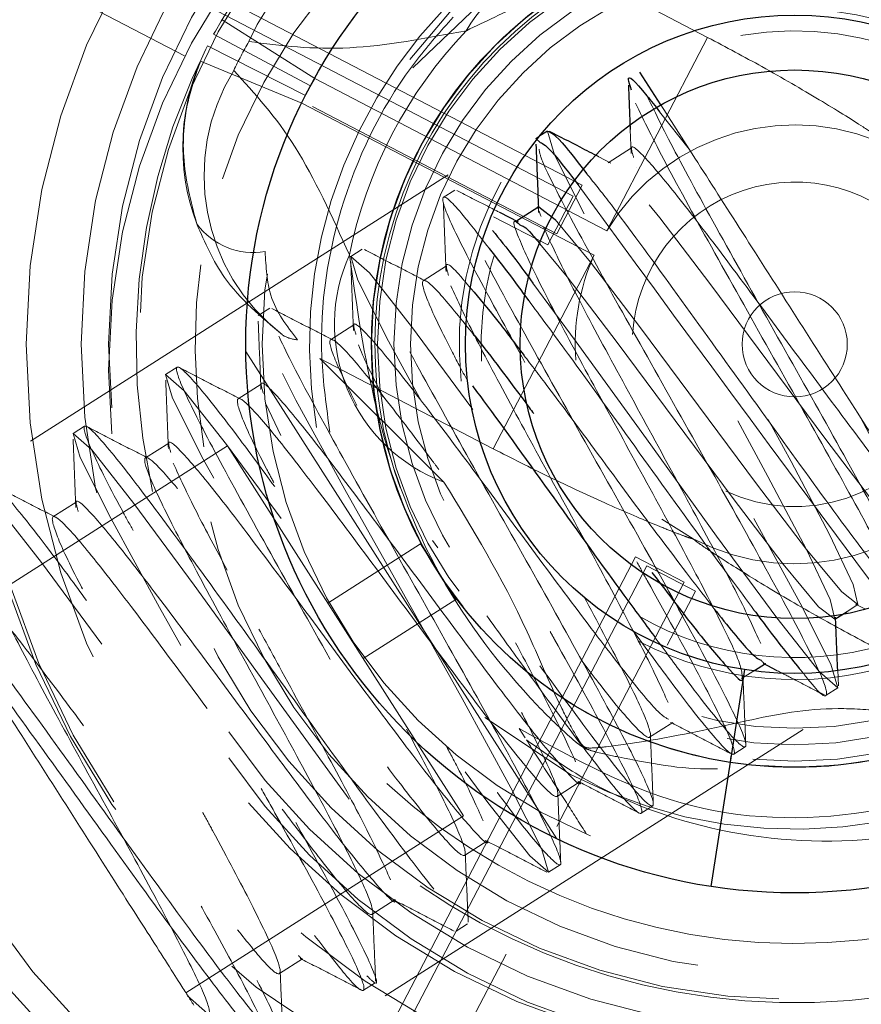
# Model space of a CAD drawing. Header units: millimetres. Extents: x 624 to 866, y 309 to 728.
# Tile 31 of 41: x 657.64 to 659.17, y 691.98 to 693.77. Entities that reach past the tile are written whole.
import ezdxf

# ---------------------------------------------------------------- set-up
doc = ezdxf.new("R2010")
doc.units = ezdxf.units.MM
doc.linetypes.add('HIDDEN', pattern=[1.905, 1.27, -0.635])
doc.styles.add('SLDTEXTSTYLE0', font='TXT', dxfattribs={"width": 0.75})
doc.dimstyles.new('SLDDIMSTYLE0', dxfattribs={"dimtxt": 3.5, "dimasz": 3.556, "dimexe": 0, "dimexo": 0.0625, "dimgap": 0.875, "dimtad": 1, "dimdec": 0, "dimlfac": 5, "dimrnd": 1e-09, "dimzin": 12, "dimdsep": 46, "dimtxsty": 'SLDTEXTSTYLE0', "dimblk1": 'CLOSED', "dimblk2": 'CLOSED', "dimsah": 1, "dimcen": 0.09, "dimadec": 0, "dimazin": 3, "dimtfac": 1, "dimtdec": 0, "dimtofl": 0, "dimtmove": 0, "dimatfit": 3, "dimldrblk": 'CLOSED', "dimfxl": 0, "dimfrac": 2, "dimtolj": 1, "dimtzin": 12, "dimarcsym": 0})

# ---------------------------------------------------------------- blocks, each defined once
blk = doc.blocks.new('_Closed')
at = {"color": 0, "linetype": 'ByBlock', "lineweight": -2}
for p, q in [((-1, 0.166667), (0, 0)), ((-1, 0.166667), (-1, -0.166667)), ((0, 0), (-1, -0.166667)), ((0, 0), (-1, 0))]:
    blk.add_line(p, q, dxfattribs=at)
blk = doc.blocks.new('_D_1')
at = {"color": 7, "linetype": 'Continuous', "lineweight": 0}
for p, q in [((660.0488, 728.1339), (712.2367, 728.1339)), ((711.2367, 728.1339), (711.2367, 658.1339)), ((660.0488, 658.1339), (712.2367, 658.1339))]:
    blk.add_line(p, q, dxfattribs=at)
at = {"color": 7, "linetype": 'Continuous', "lineweight": 18, "xscale": 3.556, "yscale": 3.556}
for p, rotation in [((711.2367, 728.1339, -73.7187), 90.0000000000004), ((711.2367, 658.1339, -73.7187), 270.0000000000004)]:
    blk.add_blockref('_Closed', p, dxfattribs=dict(at, rotation=rotation))
at = {"color": 7, "linetype": 'Continuous', "lineweight": 18, "char_height": 3.5, "attachment_point": 1, "rotation": 90, "style": 'SLDTEXTSTYLE0'}
for s, insert in [('350', (706.6715, 693.633)), ('%%c', (706.7249, 688.3546))]:
    blk.add_mtext(s, dxfattribs=dict(at, insert=insert))

msp = doc.modelspace()

# ---------------------------------------------------------------- linework, layer by layer
at = {"color": 7, "linetype": 'HIDDEN', "lineweight": 18}
for p, q in [((658.6615, 693.4711), (656.527, 694.5836)), ((656.4808, 694.495), (658.6153, 693.3825)), ((658.6451, 693.4508), (656.8572, 694.3827)), ((656.811, 694.294), (658.5989, 693.3621)), ((658.5852, 693.9075), (658.3533, 693.6852)), ((658.8902, 693.7405), (658.5742, 693.9052)), ((658.1744, 693.6653), (658.0057, 693.7728)), ((657.9934, 693.7521), (657.9901, 693.7461)), ((657.9901, 693.7461), (658.1666, 693.6519)), ((658.7065, 693.388), (658.8902, 693.7405)), ((657.9793, 693.7253), (657.9763, 693.7193)), ((658.1576, 693.6346), (657.9793, 693.7253)), ((658.1511, 693.6206), (657.9664, 693.6973)), ((658.1666, 693.6519), (658.1744, 693.6653)), ((658.1744, 693.6653), (658.7065, 693.388)), ((658.6832, 693.3433), (658.1511, 693.6206)), ((658.8027, 693.6049), (658.8567, 693.5366)), ((658.8567, 693.5366), (658.805, 693.6176)), ((658.7491, 693.5729), (658.7508, 693.529)), ((658.5843, 693.5608), (658.5772, 693.5563)), ((658.5772, 693.5563), (658.5853, 693.5492)), ((658.7513, 693.539), (658.7092, 693.5121)), ((658.714, 693.5113), (658.6918, 693.5228)), ((658.4178, 693.4902), (657.6568, 693.0045)), ((658.4297, 693.4622), (658.4086, 693.4487)), ((658.6153, 693.3825), (658.6615, 693.4711)), ((658.5989, 693.3621), (658.6451, 693.4508)), ((658.5818, 693.4308), (658.5822, 693.4214)), ((658.5421, 693.4055), (658.5406, 693.4045)), ((658.2611, 693.3546), (658.24, 693.3411)), ((658.6832, 693.3433), (658.4994, 692.9907)), ((658.4142, 693.3238), (658.372, 693.2969)), ((658.0925, 693.247), (658.0714, 693.2335)), ((658.2456, 693.2163), (658.2034, 693.1894)), ((658.0489, 693.1679), (658.6157, 692.2798)), ((658.4098, 692.9299), (658.1835, 693.1554)), ((658.1835, 693.1554), (658.4994, 692.9907)), ((657.9239, 693.1394), (657.9028, 693.1259)), ((658.077, 693.1087), (658.0348, 693.0818)), ((658.1126, 693.015), (658.0853, 693.0723)), ((657.7553, 693.0318), (657.7342, 693.0183)), ((658.0153, 692.9961), (657.5096, 692.6733)), ((657.9084, 693.0011), (657.8662, 692.9742)), ((658.4457, 692.3217), (658.0153, 692.9961)), ((657.7398, 692.8935), (657.6976, 692.8666)), ((658.864, 692.8264), (658.807, 692.8625)), ((658.3668, 692.8171), (658.1982, 692.7095)), ((658.4314, 692.7159), (658.3668, 692.8171)), ((658.7588, 692.7938), (657.6463, 690.6593)), ((658.8475, 692.7476), (658.7588, 692.7938)), ((658.7791, 692.7774), (657.8473, 690.9895)), ((658.8678, 692.7311), (658.7791, 692.7774)), ((657.735, 690.613), (658.8475, 692.7476)), ((657.936, 690.9432), (658.8678, 692.7311)), ((658.2628, 692.6083), (658.4314, 692.7159)), ((659.1442, 692.6942), (659.1639, 692.7068)), ((659.1596, 692.7072), (659.1762, 692.6986)), ((659.1232, 692.6808), (659.123, 692.6837)), ((658.9938, 692.5982), (658.9953, 692.5992)), ((658.931, 692.4192), (658.9571, 692.5882)), ((658.9531, 692.5723), (658.9775, 692.5878)), ((659.1283, 692.5584), (659.1271, 692.5876)), ((659.1062, 692.5415), (659.1272, 692.555)), ((658.4841, 692.501), (658.6403, 692.3972)), ((658.7845, 692.4647), (658.8267, 692.4916)), ((658.303, 691.9934), (659.0639, 692.479)), ((658.5578, 692.4635), (658.5468, 692.4807)), ((658.9376, 692.4339), (658.9586, 692.4474)), ((658.931, 692.4192), (658.8959, 692.1929)), ((658.931, 692.4192), (658.9326, 692.4301)), ((658.6159, 692.3571), (658.6581, 692.384)), ((658.769, 692.3263), (658.7901, 692.3398)), ((658.4457, 692.3217), (657.9399, 691.9989)), ((658.4473, 692.2495), (658.4895, 692.2764)), ((658.6004, 692.2187), (658.6215, 692.2322)), ((658.2787, 692.1419), (658.3209, 692.1688)), ((658.4318, 692.1112), (658.4529, 692.1246)), ((658.1101, 692.0343), (658.1523, 692.0612)), ((658.2632, 692.0036), (658.2843, 692.017))]:
    msp.add_line(p, q, dxfattribs=at)
at = {"color": 7, "linetype": 'Continuous', "lineweight": 25}
for p, q in [((658.805, 693.6176), (658.7669, 693.6773)), ((658.5983, 693.5698), (658.5843, 693.5608)), ((658.5828, 693.4314), (658.5421, 693.4055)), ((658.5828, 693.4314), (658.6122, 693.4085)), ((658.5454, 693.4037), (658.5117, 693.4212)), ((659.1217, 692.6799), (659.1442, 692.6942)), ((658.991, 692.5996), (659.0151, 692.5872)), ((658.9775, 692.5878), (658.9938, 692.5982)), ((658.931, 692.4192), (658.8959, 692.1929))]:
    msp.add_line(p, q, dxfattribs=at)
at = {"color": 8, "linetype": 'Continuous', "lineweight": 25}
msp.add_line((658.9571, 692.5882), (658.931, 692.4192), dxfattribs=at)
at = {"color": 7, "linetype": 'HIDDEN', "lineweight": 18, "flags": 128}
for points in [[(658.3476, 693.7005), (658.42, 693.7861), (658.4492, 693.8151)], [(658.5717, 693.2927), (658.6506, 693.1857), (658.7785, 693.0086), (658.9063, 692.8314), (659.0164, 692.6823), (659.0934, 692.5848), (659.1272, 692.555), (659.1144, 692.5983), (659.0585, 692.7092), (658.9696, 692.8718), (658.8627, 693.0624), (658.7559, 693.253), (658.667, 693.4156), (658.6111, 693.5265), (658.5983, 693.5698), (658.5983, 693.5698)], [(658.5877, 693.3603), (658.6344, 693.304), (658.7255, 693.1844), (658.8311, 693.0422), (658.9367, 692.9), (659.0279, 692.7804), (659.0922, 692.7028), (659.1217, 692.6798), (659.1133, 692.7162), (659.07, 692.8073), (659, 692.9403), (658.9154, 693.096), (658.8309, 693.2517), (658.7609, 693.3847), (658.7176, 693.4758), (658.7092, 693.5121), (658.7386, 693.4892), (658.803, 693.4116), (658.8941, 693.292), (658.9997, 693.1498), (659.1053, 693.0076), (659.1965, 692.888), (659.2608, 692.8103), (659.2903, 692.7874), (659.2819, 692.8238), (659.2386, 692.9149), (659.1685, 693.0479), (659.1685, 693.0479)], [(658.6122, 693.4085), (658.6766, 693.3309), (658.7677, 693.2113), (658.8733, 693.0691), (658.9789, 692.9269), (659.07, 692.8073), (659.1344, 692.7297), (659.1638, 692.7067), (659.1555, 692.7431), (659.1122, 692.8342), (659.0421, 692.9672), (658.9576, 693.1229), (658.8731, 693.2786), (658.803, 693.4116), (658.7597, 693.5027), (658.7597, 693.5027)], [(658.3689, 693.077), (658.3087, 693.1869), (658.2528, 693.2978), (658.24, 693.3411), (658.2739, 693.3113), (658.3509, 693.2138), (658.3509, 693.2138), (658.4609, 693.0647), (658.4625, 693.0624)], [(658.4483, 692.4019), (658.4895, 692.346), (658.5665, 692.2486), (658.6004, 692.2187), (658.5876, 692.262), (658.5316, 692.3729), (658.4427, 692.5355), (658.3359, 692.7261), (658.2291, 692.9167), (658.1401, 693.0793), (658.0842, 693.1902), (658.0714, 693.2335), (658.1053, 693.2037), (658.1823, 693.1062), (658.1823, 693.1062), (658.2923, 692.9571), (658.3986, 692.8099)], [(657.9906, 692.9368), (657.9715, 692.9718), (657.9156, 693.0826), (657.9028, 693.1259), (657.9367, 693.0961), (658.0137, 692.9986), (658.0137, 692.9986), (658.1133, 692.8636)], [(657.9307, 692.6323), (657.8919, 692.7016), (657.803, 692.8642), (657.747, 692.975), (657.7342, 693.0183), (657.7681, 692.9885), (657.8451, 692.8911), (657.8451, 692.8911), (657.9551, 692.7419), (658.083, 692.5647), (658.2109, 692.3876), (658.3209, 692.2384), (658.3979, 692.141), (658.4318, 692.1112), (658.419, 692.1545), (658.3631, 692.2653), (658.3337, 692.3189)], [(658.2021, 693.0208), (658.2021, 693.0208)], [(658.2021, 693.0208), (658.2021, 693.0208)], [(658.2021, 693.0208), (658.2021, 693.0208)], [(658.2021, 693.0208), (658.2021, 693.0208)], [(658.2021, 693.0208), (658.2021, 693.0208)], [(658.2021, 693.0208), (658.2021, 693.0208)], [(658.2021, 693.0208), (658.2021, 693.0208)], [(658.2021, 693.0208), (658.2021, 693.0208)], [(658.2021, 693.0208), (658.2021, 693.0208)], [(657.597, 692.8306), (657.5784, 692.8674), (657.5656, 692.9107), (657.5995, 692.8809), (657.6765, 692.7835), (657.6765, 692.7835), (657.7865, 692.6343)], [(658.5468, 692.4807), (658.5468, 692.4807)], [(658.5468, 692.4807), (658.5468, 692.4807)], [(658.5468, 692.4807), (658.5468, 692.4807)], [(658.5468, 692.4807), (658.5468, 692.4807)], [(658.5468, 692.4807), (658.5468, 692.4807)], [(658.5468, 692.4807), (658.5468, 692.4807)], [(658.5468, 692.4807), (658.5468, 692.4807)], [(658.5468, 692.4807), (658.5468, 692.4807)], [(658.5468, 692.4807), (658.5468, 692.4807)], [(658.0235, 692.0478), (658.0676, 692.0093), (658.3425, 691.8258)], [(657.9425, 691.9935), (658.0158, 691.9292), (658.2987, 691.7418)]]:
    msp.add_lwpolyline(points, dxfattribs=at)
at = {"color": 7, "linetype": 'Continuous', "lineweight": 25}
for centre, radius in [((659.0488, 693.1339), 35), ((659.0488, 693.1811), 5.5), ((659.0488, 693.1811), 5.2), ((659.0488, 693.1811), 1), ((659.0488, 693.1811), 0.771), ((659.0488, 693.1811), 0.6), ((659.0488, 693.1811), 0.5)]:
    msp.add_circle(centre, radius, dxfattribs=at)
at = {"color": 7, "linetype": 'HIDDEN', "lineweight": 18}
for centre, radius in [((659.0488, 693.1339), 34.6), ((659.0488, 693.1339), 16), ((659.0488, 693.1339), 15.105), ((659.0488, 693.1811), 6.5782), ((659.0488, 693.1811), 6.5), ((659.0488, 693.1811), 6.4782), ((659.0488, 693.1811), 6.4016), ((659.0488, 693.1811), 4), ((659.0488, 693.1811), 3.9), ((659.0488, 693.1811), 3.7115), ((659.0488, 693.1811), 3.6131), ((659.0488, 693.1811), 3.4), ((659.0488, 693.1339), 2.8), ((659.0488, 693.1339), 2.7552), ((659.0488, 693.1811), 2.7011), ((659.0488, 693.1811), 2.7), ((659.0488, 693.1811), 2.2441), ((659.0488, 693.1811), 2.2006), ((659.0488, 693.1811), 2.0919), ((659.0488, 693.1811), 1.8516), ((659.0488, 693.1811), 1.7984), ((659.0488, 693.1811), 1.5), ((659.0488, 693.1811), 1.4946), ((659.0488, 693.1811), 1.4), ((659.0488, 693.1811), 1.3), ((659.0488, 693.1811), 1.25), ((659.0488, 693.1811), 1.25), ((659.0488, 693.1339), 1.25), ((659.0488, 693.1811), 1.1946), ((659.0488, 693.1339), 1.1), ((659.0488, 693.1811), 0.97), ((659.0488, 693.1811), 0.771), ((659.0488, 693.1811), 0.771), ((659.0488, 693.1811), 0.771), ((659.0488, 693.1811), 0.76), ((659.0488, 693.1811), 0.73), ((659.0488, 693.1811), 0.7), ((659.0488, 693.1811), 0.0958)]:
    msp.add_circle(centre, radius, dxfattribs=at)
for centre, radius, start, end in [((659.0488, 693.1811), 1.6231, 242.4718, 200.3864), ((659.0488, 693.1811), 1.6, 230.5065, 202.7222), ((659.0488, 693.1811), 1.5283, 242.4718, 192.8828), ((659.0488, 693.1811), 1.2, 332.4718, 192.9256), ((659.0488, 693.1811), 1.0922, 332.4718, 189.8446), ((659.0488, 693.1811), 0.8726, 332.4718, 121.3957), ((659.0488, 693.1811), 0.884, 242.4718, 109.6652), ((659.0488, 693.1811), 0.884, 117.8705, 189.8755), ((658.3436, 693.5625), 0.3982, 104.3053, 151.5702), ((658.3903, 693.5866), 0.3665, 72.4899, 156.474), ((659.0488, 693.1811), 0.7712, 332.4718, 186.9242), ((659.0488, 693.1811), 0.7648, 104.7943, 200.8019), ((658.7146, 693.5959), 0.3071, 55.4533, 149.3017), ((659.0488, 693.1811), 0.6112, 332.4718, 186.3381), ((659.0488, 693.1811), 0.8274, 136.3046, 168.639), ((659.0488, 693.1811), 0.5712, 332.4718, 183.1085), ((659.0488, 693.1811), 1.1374, 150.9808, 153.9628), ((658.3322, 693.5408), 0.3982, 153.3734, 200.6383), ((658.3393, 693.4887), 0.3665, 148.4696, 232.4537), ((659.0488, 693.1811), 0.4, 62.4718, 148.8592), ((731.6842, 746.749), 90.3982, 216.11176, 216.708091), ((659.0488, 693.1811), 0.2958, 332.4718, 176.5163), ((658.0629, 693.4767), 0.1284, 216.4294, 279.5021), ((658.5174, 693.2175), 0.3071, 155.6419, 249.4902), ((659.0488, 693.1811), 0.4, 156.0843, 184.1819), ((658.1463, 693.2467), 0.0574, 237.9963, 266.8269), ((659.0488, 693.1811), 0.2958, 244.8348, 332.4718), ((659.0488, 693.1811), 0.4, 242.4718, 328.8592), ((659.0488, 693.1811), 0.5712, 240.2342, 332.4718), ((659.0488, 693.1811), 0.6112, 242.3643, 332.4718), ((659.0488, 693.1811), 1.0922, 227.1232, 332.4718), ((659.0488, 693.1811), 1.2, 235.3607, 332.4718), ((659.0488, 693.1811), 0.7712, 234.525, 283.9354)]:
    msp.add_arc(centre, radius, start, end, dxfattribs=at)
at = {"color": 7, "linetype": 'Continuous', "lineweight": 25}
msp.add_arc((657.0118, 692.1626), 1.9016, 35.2778, 39.097, dxfattribs=at)
at = {"color": 7, "linetype": 'HIDDEN', "lineweight": 18}
for points, knots in [([(661.2782, 692.7263), (661.2128, 692.4788), (661.082, 691.9839), (660.5883, 691.3704), (659.9307, 690.9397), (659.1537, 690.7468), (658.482, 690.8069), (657.9763, 690.9861), (657.5009, 691.2487), (657.0968, 691.63), (656.8049, 692.0934), (656.6432, 692.4766), (656.5484, 692.8835), (656.5214, 693.3032), (656.5658, 693.7223), (656.6784, 694.131), (656.8597, 694.5158), (657.1028, 694.8688), (657.4036, 695.1751), (657.8023, 695.4733), (658.1307, 695.6021), (658.3252, 695.6784)], [0, 0, 0, 0, 0.07364, 0.147237, 0.222442, 0.298513, 0.375209, 0.414413, 0.453622, 0.53232, 0.572195, 0.612072, 0.6525, 0.692931, 0.733617, 0.774303, 0.815435, 0.85657, 0.898111, 0.939654, 1, 1, 1, 1]), ([(661.2782, 692.7263), (661.2334, 692.5625), (661.1326, 692.1938), (660.8027, 691.6876), (660.3232, 691.2597), (659.7409, 690.9823), (659.1053, 690.8765), (658.4653, 690.9509), (657.8704, 691.1998), (657.3683, 691.6031), (656.9968, 692.1306), (656.7863, 692.739), (656.7525, 693.3835), (656.898, 694.0106), (657.2122, 694.5743), (657.669, 695.0277), (658.2351, 695.3384), (658.8621, 695.4767), (659.4998, 695.449), (659.883, 695.2881), (660.0698, 695.2096)], [0, 0, 0, 0, 0.0449658, 0.1011857, 0.1576187, 0.2139327, 0.2702469, 0.3266797, 0.3828997, 0.4394214, 0.4955812, 0.5521524, 0.6082864, 0.6648676, 0.7210101, 0.7775616, 0.8337471, 0.8902295, 0.9464921, 1, 1, 1, 1]), ([(661.5461, 693.9047), (661.5865, 693.7241), (661.6672, 693.3636), (661.6376, 692.7466), (661.4501, 692.0967), (661.055, 691.474), (660.5046, 690.9855), (659.8398, 690.6684), (659.1133, 690.5476), (658.3821, 690.6326), (657.7022, 690.917), (657.1285, 691.3779), (656.704, 691.9806), (656.4633, 692.6761), (656.425, 693.4118), (656.5897, 694.1311), (656.9545, 694.7653), (657.3419, 695.1951), (657.6282, 695.3411), (657.6973, 695.3763)], [0, 0, 0, 0, 0.048032, 0.095889, 0.159205, 0.222183, 0.2854, 0.348484, 0.411567, 0.474784, 0.537762, 0.601078, 0.663989, 0.72736, 0.790242, 0.853624, 0.916516, 0.979865, 1, 1, 1, 1]), ([(659.86, 693.0181), (659.8469, 693.1107), (659.8204, 693.2978), (659.7194, 693.5882), (659.5773, 693.7804), (659.4811, 693.8769), (659.4502, 693.904), (659.4425, 693.9102), (659.4356, 693.9152), (659.4294, 693.9183), (659.4216, 693.9213), (659.4027, 693.9268), (659.3282, 693.9425), (659.1098, 693.9716), (658.82, 693.9292), (658.5841, 693.8167), (658.4852, 693.7693), (658.4506, 693.7527)], [0, 0, 0, 0, 0.146382, 0.296127, 0.436884, 0.484946, 0.491483, 0.494686, 0.498453, 0.502925, 0.503428, 0.509414, 0.529967, 0.612231, 0.823917, 0.938299, 1, 1, 1, 1]), ([(658.8888, 693.8489), (658.9161, 693.847), (659.0053, 693.8409), (659.1341, 693.8657), (659.2739, 693.8984), (659.377, 693.9132), (659.412, 693.917), (659.4251, 693.9171), (659.4296, 693.916), (659.4317, 693.9151), (659.4345, 693.9132), (659.437, 693.9103), (659.4405, 693.9055), (659.4541, 693.8832), (659.4905, 693.8121), (659.5601, 693.6411), (659.6353, 693.5182), (659.6879, 693.4324)], [0, 0, 0, 0, 0.07559, 0.246559, 0.418242, 0.472596, 0.492707, 0.497908, 0.499273, 0.500342, 0.5014, 0.504366, 0.507243, 0.513499, 0.560803, 0.693284, 1, 1, 1, 1]), ([(658.4264, 693.7771), (658.4042, 693.7522), (658.3177, 693.6552), (658.2136, 693.4488), (658.176, 693.2075), (658.1958, 693.0663), (658.2021, 693.0208)], [0, 0, 0, 0, 0.122682, 0.477063, 0.831443, 1, 1, 1, 1]), ([(658.4506, 693.7527), (658.377, 693.7389), (658.2276, 693.7109), (658.1126, 693.7255), (658.0542, 693.7329)], [0, 0, 0, 0, 0.492821, 1, 1, 1, 1]), ([(659.2337, 693.5358), (659.2337, 693.5358), (659.2337, 693.5359), (659.2337, 693.5359), (659.2337, 693.5359), (659.2337, 693.536), (659.2336, 693.536), (659.2336, 693.5361), (659.2334, 693.5362), (659.2331, 693.5366), (659.2318, 693.5378), (659.2282, 693.5405), (659.2194, 693.5468), (659.2029, 693.5581), (659.1647, 693.5831), (659.0959, 693.6259), (658.9959, 693.6843), (658.9237, 693.7227), (658.8902, 693.7405)], [0, 0, 0, 0, 0.002864, 0.004285, 0.004341, 0.010021, 0.010098, 0.018119, 0.018208, 0.028148, 0.056242, 0.112098, 0.163002, 0.26585, 0.370107, 0.585833, 0.808345, 1, 1, 1, 1]), ([(657.9664, 693.6973), (657.9585, 693.675), (657.9388, 693.619), (657.9297, 693.5152), (657.949, 693.4409), (657.9596, 693.4004)], [0, 0, 0, 0, 0.230431, 0.580076, 1, 1, 1, 1]), ([(658.0269, 693.6804), (658.0654, 693.638), (658.1433, 693.5522), (658.206, 693.414), (658.2377, 693.3441)], [0, 0, 0, 0, 0.4942335, 1, 1, 1, 1]), ([(659.2929, 692.6726), (659.2917, 692.6804), (659.2891, 692.6982), (659.2318, 692.8094), (659.1415, 692.9741), (659.0311, 693.1703), (658.922, 693.3645), (658.828, 693.5351), (658.7958, 693.6011), (658.7797, 693.634)], [0, 0, 0, 0, 0.113432, 0.261193, 0.408954, 0.556716, 0.704477, 0.852239, 1, 1, 1, 1]), ([(659.0604, 692.5864), (659.0645, 692.5812), (659.0951, 692.5422), (659.1118, 692.5327), (659.1014, 692.5723), (659.0429, 692.6871), (658.9516, 692.8535), (658.8418, 693.0488), (658.7314, 693.2449), (658.6417, 693.4088), (658.5871, 693.514), (658.584, 693.5308), (658.583, 693.5368)], [0, 0, 0, 0, 0.017746, 0.13264, 0.247534, 0.362428, 0.477323, 0.592217, 0.707111, 0.822005, 0.936899, 1, 1, 1, 1]), ([(658.7553, 693.5218), (658.7531, 693.5289), (658.7464, 693.5508), (658.7761, 693.5235), (658.8402, 693.4462), (658.9339, 693.3227), (659.042, 693.1765), (659.1495, 693.0312), (659.2448, 692.9052), (659.2836, 692.8599), (659.303, 692.8372)], [0, 0, 0, 0, 0.063221, 0.197047, 0.330872, 0.464698, 0.598523, 0.732349, 0.866174, 1, 1, 1, 1]), ([(658.8567, 693.5366), (658.8842, 693.4935), (658.9392, 693.4074), (659.0391, 693.2507), (659.1369, 693.0976), (659.2203, 692.9668), (659.2776, 692.877), (659.2955, 692.8489), (659.303, 692.8372)], [0, 0, 0, 0, 0.180993, 0.361929, 0.542771, 0.71431, 0.880636, 1, 1, 1, 1]), ([(658.6696, 693.4925), (658.6819, 693.4773), (658.7181, 693.4323), (658.8173, 693.2963), (658.947, 693.1163), (659.0771, 692.9356), (659.1808, 692.7937), (659.2199, 692.7453), (659.2353, 692.7261)], [0, 0, 0, 0, 0.099425, 0.292919, 0.486413, 0.679907, 0.873401, 1, 1, 1, 1]), ([(658.7931, 692.6487), (658.8121, 692.6229), (658.8691, 692.5451), (658.9313, 692.467), (658.9669, 692.4345), (658.9532, 692.4792), (658.8956, 692.5927), (658.804, 692.7594), (658.6942, 692.9548), (658.5843, 693.1502), (658.4929, 693.3167), (658.4347, 693.431), (658.4231, 693.4725), (658.4459, 693.4558), (658.4859, 693.4043), (658.4983, 693.3883)], [0, 0, 0, 0, 0.0415644, 0.1252577, 0.2089511, 0.2926445, 0.3763378, 0.4600312, 0.5437245, 0.6274179, 0.7111112, 0.7948046, 0.8784979, 0.9621913, 1, 1, 1, 1]), ([(658.5117, 693.4212), (658.5043, 693.425), (658.4782, 693.4384), (658.4522, 693.4519), (658.4335, 693.4616)], [0, 0, 0, 0, 0.283762, 1, 1, 1, 1]), ([(658.5574, 693.1481), (658.5289, 693.1998), (658.4687, 693.3088), (658.414, 693.4169), (658.4016, 693.4597), (658.427, 693.4399), (658.4712, 693.3829), (658.4876, 693.3618)], [0, 0, 0, 0, 0.200698, 0.423612, 0.646526, 0.869441, 1, 1, 1, 1]), ([(658.4087, 693.4384), (658.4095, 693.4176), (658.4112, 693.376), (658.4128, 693.3345), (658.4136, 693.3138)], [0, 0, 0, 0, 0.500072, 1, 1, 1, 1]), ([(658.5867, 693.4143), (658.5824, 693.4246), (658.5781, 693.435), (658.5828, 693.4314), (658.5828, 693.4314)], [0, 0, 0, 0, 0.9978134, 1, 1, 1, 1]), ([(658.9531, 692.5723), (658.9529, 692.5804), (658.9524, 692.5966), (658.9055, 692.6933), (658.834, 692.8286), (658.7468, 692.9885), (658.66, 693.1477), (658.5872, 693.285), (658.5448, 693.3748), (658.5316, 693.413), (658.5458, 693.4007), (658.549, 693.398)], [0, 0, 0, 0, 0.120466, 0.241181, 0.361897, 0.482613, 0.603328, 0.724044, 0.84476, 0.965476, 1, 1, 1, 1]), ([(657.9596, 693.4004), (657.9743, 693.3666), (658.0082, 693.2885), (658.077, 693.2308), (658.1159, 693.1981)], [0, 0, 0, 0, 0.433169, 1, 1, 1, 1]), ([(658.5846, 692.5953), (658.6178, 692.5499), (658.6897, 692.4516), (658.7632, 692.3586), (658.7981, 692.3271), (658.7846, 692.3716), (658.727, 692.4851), (658.6354, 692.6518), (658.5256, 692.8472), (658.4157, 693.0426), (658.3242, 693.2092), (658.2665, 693.3228), (658.253, 693.3672), (658.288, 693.3356), (658.3601, 693.2444), (658.4303, 693.1485), (658.4619, 693.1053)], [0, 0, 0, 0, 0.0628759, 0.1359886, 0.2091012, 0.2822139, 0.3553266, 0.4284392, 0.5015519, 0.5746646, 0.6477772, 0.7208899, 0.7940026, 0.8671152, 0.9402279, 1, 1, 1, 1]), ([(658.3768, 693.2962), (658.3582, 693.3058), (658.3209, 693.325), (658.2836, 693.3443), (658.2649, 693.354)], [0, 0, 0, 0, 0.499762, 1, 1, 1, 1]), ([(658.0841, 693.35), (658.0857, 693.3223), (658.0894, 693.2583), (658.1237, 693.2143), (658.1431, 693.1895)], [0, 0, 0, 0, 0.434059, 1, 1, 1, 1]), ([(658.2377, 693.3441), (658.2507, 693.2516), (658.2772, 693.0644), (658.3782, 692.774), (658.5203, 692.5818), (658.6166, 692.4853), (658.6475, 692.4582), (658.6551, 692.4521), (658.6621, 692.447), (658.6683, 692.444), (658.676, 692.441), (658.695, 692.4355), (658.7694, 692.4202), (658.8922, 692.3964), (658.9974, 692.418), (659.0465, 692.4281)], [0, 0, 0, 0, 0.213879, 0.432671, 0.638332, 0.708556, 0.718107, 0.722786, 0.728291, 0.734825, 0.73556, 0.744306, 0.774336, 0.894532, 1, 1, 1, 1]), ([(658.5468, 692.4807), (658.6492, 692.4242), (658.8512, 692.3128), (659.2039, 692.3118), (659.5247, 692.4355), (659.772, 692.6743), (659.9196, 692.9946), (659.9036, 693.2247), (659.8955, 693.3415)], [0, 0, 0, 0, 0.16994, 0.33497, 0.5, 0.66503, 0.83006, 1, 1, 1, 1]), ([(658.2401, 693.3308), (658.2409, 693.31), (658.2426, 693.2684), (658.2442, 693.2269), (658.245, 693.2062)], [0, 0, 0, 0, 0.500072, 1, 1, 1, 1]), ([(658.4181, 693.3067), (658.4161, 693.3135), (658.4098, 693.3347), (658.4261, 693.3225), (658.4538, 693.2886), (658.4593, 693.282)], [0, 0, 0, 0, 0.275333, 0.858151, 1, 1, 1, 1]), ([(658.4526, 693.1145), (658.4426, 693.1335), (658.4081, 693.1985), (658.3751, 693.2688), (658.3657, 693.3068), (658.3932, 693.2863), (658.4387, 693.2299), (658.4604, 693.2029)], [0, 0, 0, 0, 0.095497, 0.326448, 0.557399, 0.78835, 1, 1, 1, 1]), ([(658.5069, 692.3644), (658.5082, 692.3628), (658.5462, 692.3112), (658.5929, 692.2538), (658.63, 692.2188), (658.6159, 692.2642), (658.5584, 692.3775), (658.4668, 692.5442), (658.357, 692.7396), (658.2471, 692.935), (658.1556, 693.1016), (658.0979, 693.2152), (658.0845, 693.2594), (658.1188, 693.2289), (658.1982, 693.1277), (658.2823, 693.0138), (658.3377, 692.9368), (658.3501, 692.9196)], [0, 0, 0, 0, 0.0024805, 0.0775536, 0.1526267, 0.2276998, 0.302773, 0.3778461, 0.4529192, 0.5279924, 0.6030655, 0.6781386, 0.7532117, 0.8282849, 0.903358, 0.9784311, 1, 1, 1, 1]), ([(658.2082, 693.1886), (658.1896, 693.1982), (658.1523, 693.2174), (658.115, 693.2367), (658.0963, 693.2464)], [0, 0, 0, 0, 0.499762, 1, 1, 1, 1]), ([(658.5642, 693.2608), (658.5853, 693.2324), (658.6419, 693.1559), (658.7576, 692.9948), (658.882, 692.8216), (658.9463, 692.735), (658.9752, 692.6961)], [0, 0, 0, 0, 0.1740776, 0.4672509, 0.7604241, 1, 1, 1, 1]), ([(658.0715, 693.2232), (658.0723, 693.2024), (658.074, 693.1608), (658.0756, 693.1193), (658.0764, 693.0986)], [0, 0, 0, 0, 0.500072, 1, 1, 1, 1]), ([(658.2495, 693.1991), (658.2473, 693.2061), (658.2406, 693.228), (658.2703, 693.2007), (658.3345, 693.1234), (658.4281, 692.9998), (658.536, 692.854), (658.6444, 692.7074), (658.7366, 692.5862), (658.8002, 692.5078), (658.8134, 692.5006), (658.819, 692.4975)], [0, 0, 0, 0, 0.0575115, 0.1792503, 0.3009891, 0.4227279, 0.5444667, 0.6662055, 0.7879443, 0.9096832, 1, 1, 1, 1]), ([(658.1002, 692.9283), (658.0955, 692.9372), (658.0669, 692.9913), (658.0384, 693.0528), (658.028, 693.0924), (658.0584, 693.0681), (658.124, 692.9884), (658.2173, 692.8655), (658.3254, 692.7194), (658.4334, 692.5733), (658.5266, 692.4505), (658.5924, 692.3706), (658.6224, 692.3469), (658.6135, 692.3841), (658.5688, 692.4774), (658.4966, 692.6136), (658.4097, 692.7732), (658.3227, 692.9328), (658.2505, 693.069), (658.2058, 693.1624), (658.197, 693.1994), (658.2267, 693.1761), (658.2933, 693.095), (658.357, 693.0115), (658.3965, 692.9582), (658.4006, 692.9527)], [0, 0, 0, 0, 0.009162, 0.056084, 0.103007, 0.14993, 0.196853, 0.243776, 0.290699, 0.337622, 0.384544, 0.431467, 0.47839, 0.525313, 0.572236, 0.619159, 0.666082, 0.713004, 0.759927, 0.80685, 0.853773, 0.900696, 0.947619, 0.994542, 1, 1, 1, 1]), ([(658.2993, 693.0848), (658.2986, 693.0861), (658.2744, 693.132), (658.264, 693.1563), (658.2539, 693.1799)], [0, 0, 0, 0, 0.029219, 1, 1, 1, 1]), ([(658.5552, 693.1614), (658.5694, 693.1428), (658.6132, 693.0856), (658.7051, 692.9609), (658.8138, 692.8137), (658.8722, 692.7377), (658.9014, 692.6997)], [0, 0, 0, 0, 0.138475, 0.42565, 0.712825, 1, 1, 1, 1]), ([(657.8437, 692.8417), (657.8369, 692.854), (657.7997, 692.9217), (657.7622, 692.9978), (657.7469, 693.0449), (657.7819, 693.0133), (657.8605, 692.9134), (657.9731, 692.7601), (658.1041, 692.5782), (658.235, 692.3963), (658.3476, 692.243), (658.4264, 692.1429), (658.4608, 692.1121), (658.4474, 692.1563), (658.3898, 692.2699), (658.2982, 692.4366), (658.1884, 692.632), (658.0785, 692.8274), (657.987, 692.9941), (657.9294, 693.1076), (657.9157, 693.1522), (657.9511, 693.12), (658.0167, 693.0374), (658.0783, 692.9533), (658.1015, 692.9216)], [0, 0, 0, 0, 0.010601, 0.058614, 0.106627, 0.15464, 0.202653, 0.250666, 0.29868, 0.346693, 0.394706, 0.442719, 0.490732, 0.538745, 0.586759, 0.634772, 0.682785, 0.730798, 0.778811, 0.826824, 0.874837, 0.922851, 0.970864, 1, 1, 1, 1]), ([(658.0397, 693.081), (658.021, 693.0906), (657.9837, 693.1098), (657.9464, 693.1291), (657.9277, 693.1388)], [0, 0, 0, 0, 0.499762, 1, 1, 1, 1]), ([(657.9029, 693.1156), (657.9037, 693.0948), (657.9054, 693.0533), (657.907, 693.0118), (657.9078, 692.991)], [0, 0, 0, 0, 0.500072, 1, 1, 1, 1]), ([(658.0809, 693.0915), (658.0788, 693.0985), (658.072, 693.1204), (658.1017, 693.0931), (658.1659, 693.0158), (658.2595, 692.8923), (658.3675, 692.7463), (658.4754, 692.6005), (658.5696, 692.4761), (658.6317, 692.4021), (658.6608, 692.3719), (658.658, 692.384), (658.658, 692.384)], [0, 0, 0, 0, 0.0557526, 0.1737682, 0.2917839, 0.4097996, 0.5278152, 0.6458309, 0.7638465, 0.8818622, 0.9998778, 1, 1, 1, 1]), ([(657.8711, 692.9734), (657.8524, 692.983), (657.8151, 693.0023), (657.7778, 693.0215), (657.7592, 693.0312)], [0, 0, 0, 0, 0.499762, 1, 1, 1, 1]), ([(657.7343, 693.008), (657.7352, 692.9872), (657.7368, 692.9457), (657.7384, 692.9042), (657.7392, 692.8834)], [0, 0, 0, 0, 0.500072, 1, 1, 1, 1]), ([(657.9123, 692.9839), (657.9102, 692.9909), (657.9034, 693.0128), (657.9331, 692.9855), (657.9973, 692.9082), (658.0909, 692.7847), (658.1989, 692.6387), (658.3068, 692.4929), (658.401, 692.3685), (658.4631, 692.2945), (658.4923, 692.2643), (658.4895, 692.2764), (658.4895, 692.2764)], [0, 0, 0, 0, 0.055753, 0.173768, 0.291784, 0.4098, 0.527815, 0.645831, 0.763847, 0.881862, 0.999878, 1, 1, 1, 1]), ([(658.1154, 692.3336), (658.1397, 692.3014), (658.196, 692.2269), (658.2549, 692.156), (658.2853, 692.1316), (658.2763, 692.1689), (658.2316, 692.2622), (658.1595, 692.3985), (658.0725, 692.558), (657.9855, 692.7176), (657.9133, 692.8539), (657.8686, 692.9472), (657.8597, 692.9843), (657.8897, 692.9606), (657.9555, 692.8808), (658.0487, 692.7579), (658.1568, 692.6118), (658.2648, 692.4657), (658.3581, 692.3429), (658.4238, 692.2631), (658.4539, 692.2392), (658.4445, 692.2771), (658.4048, 692.3608), (658.3607, 692.4436), (658.3415, 692.4798)], [0, 0, 0, 0, 0.035394, 0.081829, 0.128264, 0.174699, 0.221134, 0.267569, 0.314004, 0.360438, 0.406873, 0.453308, 0.499743, 0.546178, 0.592613, 0.639048, 0.685482, 0.731917, 0.778352, 0.824787, 0.871222, 0.917657, 0.964092, 1, 1, 1, 1]), ([(658.4994, 692.9907), (658.5332, 692.9735), (658.6061, 692.9363), (658.7112, 692.8877), (658.7857, 692.8559), (658.8281, 692.8389), (658.8467, 692.8318), (658.857, 692.8282), (658.8613, 692.8269), (658.863, 692.8265), (658.8635, 692.8264), (658.8637, 692.8264), (658.8637, 692.8264), (658.8638, 692.8264), (658.8639, 692.8264), (658.8639, 692.8264), (658.8639, 692.8264), (658.8639, 692.8264), (658.864, 692.8264)], [0, 0, 0, 0, 0.191655, 0.414167, 0.629893, 0.73415, 0.836998, 0.887902, 0.943758, 0.971852, 0.981792, 0.981881, 0.989902, 0.989979, 0.995659, 0.995715, 0.997136, 1, 1, 1, 1]), ([(658.015, 692.7693), (657.9951, 692.8065), (657.95, 692.891), (657.9287, 692.9382), (657.9167, 692.9647)], [0, 0, 0, 0, 0.43955, 1, 1, 1, 1]), ([(657.592, 692.9063), (657.5894, 692.9136), (657.5805, 692.9385), (657.6158, 692.9019), (657.6777, 692.8246), (657.7374, 692.7432), (657.7587, 692.7141)], [0, 0, 0, 0, 0.139367, 0.476179, 0.812991, 1, 1, 1, 1]), ([(657.7025, 692.8658), (657.6838, 692.8754), (657.6465, 692.8947), (657.6092, 692.9139), (657.5906, 692.9236)], [0, 0, 0, 0, 0.499762, 1, 1, 1, 1]), ([(659.2089, 692.5134), (659.1816, 692.5152), (659.0923, 692.5213), (658.9636, 692.4965), (658.8238, 692.4639), (658.7207, 692.449), (658.6857, 692.4452), (658.6725, 692.4451), (658.6681, 692.4462), (658.6659, 692.4472), (658.6632, 692.449), (658.6607, 692.4519), (658.6572, 692.4567), (658.6436, 692.4791), (658.6072, 692.5501), (658.5375, 692.7212), (658.4623, 692.8441), (658.4098, 692.9299)], [0, 0, 0, 0, 0.07559, 0.246559, 0.418242, 0.472596, 0.492707, 0.497908, 0.499273, 0.500342, 0.5014, 0.504366, 0.507243, 0.513499, 0.560803, 0.693284, 1, 1, 1, 1]), ([(657.7437, 692.8763), (657.7416, 692.8833), (657.7348, 692.9053), (657.7645, 692.8779), (657.8287, 692.8006), (657.9223, 692.6771), (658.0303, 692.5311), (658.1382, 692.3853), (658.2324, 692.261), (658.2945, 692.1869), (658.3237, 692.1567), (658.3209, 692.1688), (658.3209, 692.1688)], [0, 0, 0, 0, 0.055753, 0.173768, 0.291784, 0.4098, 0.527815, 0.645831, 0.763847, 0.881862, 0.999878, 1, 1, 1, 1]), ([(657.7512, 692.7355), (657.7506, 692.7367), (657.7265, 692.7824), (657.7017, 692.8369), (657.6907, 692.8774), (657.7212, 692.8528), (657.7869, 692.7732), (657.8772, 692.6542), (657.9459, 692.5614), (657.9786, 692.5171)], [0, 0, 0, 0, 0.004549, 0.173007, 0.341465, 0.509923, 0.678381, 0.846839, 1, 1, 1, 1]), ([(657.4181, 692.8166), (657.4262, 692.8116), (657.4425, 692.8017), (657.5239, 692.6973), (657.6358, 692.5452), (657.7669, 692.3629), (657.8978, 692.1811), (658.0105, 692.0278), (658.0891, 691.9278), (658.1239, 691.8965), (658.1093, 691.9427), (658.066, 692.0294), (658.0212, 692.1107), (658.0075, 692.1357)], [0, 0, 0, 0, 0.095754, 0.191507, 0.287261, 0.383015, 0.478768, 0.574522, 0.670276, 0.766029, 0.861783, 0.957537, 1, 1, 1, 1]), ([(658.5601, 692.4599), (658.5938, 692.436), (658.7006, 692.3601), (658.9201, 692.28), (659.2144, 692.2649), (659.509, 692.3519), (659.7787, 692.5364), (659.891, 692.7238), (659.9502, 692.8228)], [0, 0, 0, 0, 0.075418, 0.239158, 0.418568, 0.605105, 0.791514, 1, 1, 1, 1]), ([(658.864, 692.8264), (658.864, 692.8264), (658.864, 692.8264), (658.864, 692.8264), (658.864, 692.8263), (658.864, 692.8263), (658.8641, 692.8262), (658.8641, 692.8261), (658.8642, 692.826), (658.8645, 692.8257), (658.8659, 692.8245), (658.8694, 692.8217), (658.8783, 692.8154), (658.8948, 692.8042), (658.933, 692.7792), (659.0017, 692.7363), (659.1018, 692.6779), (659.174, 692.6395), (659.2074, 692.6217)], [0, 0, 0, 0, 0.002864, 0.004285, 0.004341, 0.010021, 0.010098, 0.018119, 0.018208, 0.028148, 0.056242, 0.112098, 0.163002, 0.26585, 0.370107, 0.585833, 0.808345, 1, 1, 1, 1]), ([(658.7523, 692.6621), (658.7783, 692.6266), (658.8427, 692.5386), (658.9105, 692.4531), (658.9457, 692.4212), (658.9323, 692.4655), (658.8738, 692.5803), (658.8097, 692.6977), (658.7674, 692.773), (658.7611, 692.7843)], [0, 0, 0, 0, 0.115546, 0.286415, 0.457284, 0.628153, 0.799023, 0.969892, 1, 1, 1, 1]), ([(657.5291, 692.7589), (657.5363, 692.7554), (657.5507, 692.7482), (657.6191, 692.6643), (657.6911, 692.5699), (657.7401, 692.5038), (657.7534, 692.4858)], [0, 0, 0, 0, 0.2960467, 0.5927077, 0.8893687, 1, 1, 1, 1]), ([(658.6612, 692.6039), (658.6713, 692.5906), (658.7127, 692.536), (658.76, 692.4798), (658.7913, 692.454), (658.7818, 692.4921), (658.7386, 692.5829), (658.6891, 692.6756), (658.6648, 692.7213)], [0, 0, 0, 0, 0.061145, 0.249997, 0.438848, 0.6277, 0.816551, 1, 1, 1, 1]), ([(657.5079, 692.6759), (657.5354, 692.6328), (657.5904, 692.5466), (657.6904, 692.39), (657.7881, 692.2368), (657.8716, 692.1061), (657.9289, 692.0162), (657.9468, 691.9882), (657.9542, 691.9765)], [0, 0, 0, 0, 0.180993, 0.361929, 0.542771, 0.71431, 0.880636, 1, 1, 1, 1]), ([(657.5079, 692.6759), (657.5431, 692.6285), (657.6134, 692.5339), (657.7462, 692.3489), (657.8766, 692.1678), (657.9894, 692.0143), (658.0681, 691.9143), (658.1027, 691.8833), (658.0887, 691.9284), (658.0369, 692.0313), (657.9802, 692.134), (657.9551, 692.1796)], [0, 0, 0, 0, 0.11369, 0.22738, 0.34107, 0.45476, 0.56845, 0.68214, 0.79583, 0.909521, 1, 1, 1, 1]), ([(658.4878, 692.6863), (658.5082, 692.658), (658.5719, 692.5695), (658.6634, 692.4453), (658.7426, 692.3445), (658.7769, 692.314), (658.7638, 692.3577), (658.7051, 692.4729), (658.6443, 692.5842), (658.6058, 692.6528), (658.6031, 692.6577)], [0, 0, 0, 0, 0.0720263, 0.2247379, 0.3774496, 0.5301612, 0.6828729, 0.8355845, 0.9882961, 1, 1, 1, 1]), ([(658.3125, 692.2051), (658.3001, 692.2323), (658.2753, 692.2867), (658.2014, 692.4257), (658.1286, 692.5591), (658.0867, 692.6363), (658.0728, 692.6619)], [0, 0, 0, 0, 0.286181, 0.572361, 0.858542, 1, 1, 1, 1]), ([(658.6497, 692.4203), (658.6375, 692.4471), (658.6139, 692.4992), (658.5643, 692.5919), (658.5402, 692.637)], [0, 0, 0, 0, 0.5143475, 1, 1, 1, 1]), ([(658.9876, 692.6051), (658.9918, 692.6006), (658.996, 692.596), (658.9952, 692.5992), (658.9952, 692.5992)], [0, 0, 0, 0, 0.996005, 1, 1, 1, 1]), ([(659.0151, 692.5872), (659.0257, 692.5817), (659.055, 692.5666), (659.0842, 692.5515), (659.1028, 692.5419)], [0, 0, 0, 0, 0.362276, 1, 1, 1, 1]), ([(658.9597, 692.4508), (658.9588, 692.4717), (658.9571, 692.5135), (658.9553, 692.5552), (658.9545, 692.5761)], [0, 0, 0, 0, 0.500101, 1, 1, 1, 1]), ([(658.8224, 692.492), (658.841, 692.4824), (658.8783, 692.4632), (658.9156, 692.4439), (658.9342, 692.4343)], [0, 0, 0, 0, 0.499776, 1, 1, 1, 1]), ([(658.6696, 692.2883), (658.6581, 692.3063), (658.6343, 692.3435), (658.5979, 692.4007), (658.5727, 692.4402), (658.5601, 692.4599)], [0, 0, 0, 0, 0.316463, 0.658022, 1, 1, 1, 1]), ([(658.7911, 692.3432), (658.7903, 692.3641), (658.7885, 692.4059), (658.7867, 692.4477), (658.7859, 692.4685)], [0, 0, 0, 0, 0.500101, 1, 1, 1, 1]), ([(658.4811, 692.3127), (658.47, 692.3378), (658.4554, 692.371), (658.423, 692.432), (658.4151, 692.4469)], [0, 0, 0, 0, 0.755416, 1, 1, 1, 1]), ([(658.6538, 692.3845), (658.6724, 692.3748), (658.7097, 692.3556), (658.747, 692.3363), (658.7656, 692.3267)], [0, 0, 0, 0, 0.499776, 1, 1, 1, 1]), ([(658.1741, 692.1033), (658.1943, 692.0772), (658.2427, 692.0147), (658.2703, 691.9924), (658.2581, 692.0347), (658.1995, 692.1498), (658.1323, 692.2727), (658.0866, 692.3542), (658.0769, 692.3714)], [0, 0, 0, 0, 0.143906, 0.344503, 0.5451, 0.745696, 0.946293, 1, 1, 1, 1]), ([(658.6225, 692.2356), (658.6217, 692.2565), (658.6199, 692.2983), (658.6181, 692.3401), (658.6173, 692.3609)], [0, 0, 0, 0, 0.500101, 1, 1, 1, 1]), ([(658.0339, 692.1136), (658.051, 692.0925), (658.0916, 692.0423), (658.1159, 692.0252), (658.108, 692.0608), (658.0625, 692.1554), (658.011, 692.2533), (657.9764, 692.3168), (657.9703, 692.328)], [0, 0, 0, 0, 0.147076, 0.349484, 0.551893, 0.754302, 0.956711, 1, 1, 1, 1]), ([(658.2695, 692.03), (658.2753, 692.0243), (658.2946, 692.0052), (658.2768, 692.052), (658.2257, 692.1541), (658.1669, 692.2607), (658.1398, 692.3096)], [0, 0, 0, 0, 0.132857, 0.436959, 0.741062, 1, 1, 1, 1]), ([(658.4852, 692.2769), (658.5038, 692.2672), (658.5411, 692.248), (658.5784, 692.2287), (658.5971, 692.2191)], [0, 0, 0, 0, 0.4997758, 1, 1, 1, 1]), ([(658.454, 692.128), (658.4531, 692.1489), (658.4513, 692.1907), (658.4495, 692.2325), (658.4487, 692.2534)], [0, 0, 0, 0, 0.500101, 1, 1, 1, 1]), ([(658.3166, 692.1693), (658.3352, 692.1597), (658.3725, 692.1404), (658.4098, 692.1211), (658.4285, 692.1115)], [0, 0, 0, 0, 0.499776, 1, 1, 1, 1]), ([(658.2854, 692.0204), (658.2845, 692.0413), (658.2827, 692.0831), (658.2809, 692.1249), (658.2801, 692.1458)], [0, 0, 0, 0, 0.500101, 1, 1, 1, 1]), ([(658.1447, 692.0671), (658.1488, 692.0626), (658.153, 692.0581), (658.1523, 692.0612), (658.1523, 692.0612)], [0, 0, 0, 0, 0.996005, 1, 1, 1, 1]), ([(658.148, 692.0617), (658.1666, 692.0521), (658.2039, 692.0328), (658.2412, 692.0135), (658.2599, 692.0039)], [0, 0, 0, 0, 0.499776, 1, 1, 1, 1]), ([(658.1168, 691.9128), (658.1159, 691.9337), (658.1141, 691.9755), (658.1124, 692.0173), (658.1115, 692.0382)], [0, 0, 0, 0, 0.500101, 1, 1, 1, 1])]:
    msp.add_open_spline(points, degree=3, knots=knots, dxfattribs=at)
at = {"color": 7, "linetype": 'Continuous', "lineweight": 25}
for points, knots in [([(658.7515, 693.6444), (658.7488, 693.6522), (658.74, 693.6772), (658.7598, 693.6598), (658.7947, 693.6152), (658.8027, 693.6049)], [0, 0, 0, 0, 0.257547, 0.828871, 1, 1, 1, 1]), ([(658.7459, 693.6536), (658.7467, 693.6328), (658.7478, 693.6059), (658.7488, 693.579), (658.7491, 693.5729)], [0, 0, 0, 0, 0.772592, 1, 1, 1, 1]), ([(658.5983, 693.5698), (658.6047, 693.5674), (658.6143, 693.5639), (658.656, 693.5101), (658.6696, 693.4925)], [0, 0, 0, 0, 0.672876, 1, 1, 1, 1]), ([(658.6918, 693.5228), (658.6806, 693.5286), (658.6507, 693.544), (658.6208, 693.5595), (658.6021, 693.5691)], [0, 0, 0, 0, 0.375727, 1, 1, 1, 1]), ([(658.5773, 693.546), (658.5781, 693.5252), (658.5797, 693.4868), (658.5811, 693.4484), (658.5818, 693.4308)], [0, 0, 0, 0, 0.54117, 1, 1, 1, 1]), ([(658.5853, 693.5492), (658.5907, 693.5465), (658.6002, 693.542), (658.6382, 693.4927), (658.6543, 693.4717)], [0, 0, 0, 0, 0.5756, 1, 1, 1, 1]), ([(658.4983, 693.3883), (658.5104, 693.3736), (658.5287, 693.3513), (658.5608, 693.3076), (658.5717, 693.2927)], [0, 0, 0, 0, 0.65949, 1, 1, 1, 1]), ([(658.549, 693.398), (658.553, 693.3972), (658.5586, 693.3962), (658.5814, 693.3681), (658.5877, 693.3603)], [0, 0, 0, 0, 0.72241, 1, 1, 1, 1]), ([(658.4593, 693.282), (658.4735, 693.2656), (658.4975, 693.2379), (658.5385, 693.1835), (658.5552, 693.1614)], [0, 0, 0, 0, 0.593696, 1, 1, 1, 1]), ([(658.4604, 693.2029), (658.4622, 693.2007), (658.4851, 693.1733), (658.5271, 693.117), (658.5678, 693.0622), (658.5733, 693.0548)], [0, 0, 0, 0, 0.067498, 0.875133, 1, 1, 1, 1]), ([(658.4619, 693.1053), (658.4685, 693.0964), (658.5113, 693.0385), (658.6104, 692.9002), (658.7215, 692.7455), (658.7751, 692.673), (658.7931, 692.6487)], [0, 0, 0, 0, 0.067936, 0.440259, 0.812583, 1, 1, 1, 1]), ([(658.7887, 692.7653), (658.8136, 692.7324), (658.8706, 692.6568), (658.9263, 692.591), (658.9559, 692.5601), (658.9531, 692.5723), (658.9531, 692.5723)], [0, 0, 0, 0, 0.278767, 0.639011, 0.999254, 1, 1, 1, 1]), ([(658.9014, 692.6997), (658.9262, 692.6686), (658.9694, 692.6144), (658.9822, 692.6078), (658.9876, 692.6051)], [0, 0, 0, 0, 0.574089, 1, 1, 1, 1]), ([(658.9752, 692.6961), (658.982, 692.6867), (659.0208, 692.634), (659.0425, 692.6079), (659.0604, 692.5864)], [0, 0, 0, 0, 0.177776, 1, 1, 1, 1]), ([(659.1271, 692.5876), (659.1266, 692.5988), (659.1253, 692.6298), (659.124, 692.6609), (659.1232, 692.6808)], [0, 0, 0, 0, 0.3590446, 1, 1, 1, 1])]:
    msp.add_open_spline(points, degree=3, knots=knots, dxfattribs=at)
at = {"color": 7, "linetype": 'HIDDEN', "lineweight": 18}
for points in [[(659.2748, 692.6491), (659.2737, 692.6586), (659.2715, 692.6775), (659.2111, 692.7954), (659.1203, 692.9608), (659.0101, 693.1568), (658.9009, 693.351), (658.8069, 693.5217), (658.7747, 693.5876), (658.7586, 693.6206)], [(658.9869, 692.6355), (658.9745, 692.6627), (658.9497, 692.7169), (658.8756, 692.8564), (658.789, 693.0153), (658.7024, 693.1742), (658.6282, 693.3136), (658.6035, 693.3679), (658.5911, 693.3951)], [(658.8183, 692.5279), (658.8059, 692.5551), (658.7811, 692.6094), (658.707, 692.7488), (658.6204, 692.9077), (658.5338, 693.0666), (658.4597, 693.206), (658.4349, 693.2603), (658.4225, 693.2875)], [(657.9837, 691.9536), (657.9835, 691.9617), (657.983, 691.9779), (657.9361, 692.0746), (657.8646, 692.2099), (657.7773, 692.37), (657.6909, 692.5286), (657.6167, 692.6681), (657.5919, 692.7224), (657.5795, 692.7495)]]:
    msp.add_open_spline(points, degree=3, dxfattribs=at)

# ---------------------------------------------------------------- dimensions: what is measured, and where the dimension line sits
at = {"color": 7, "linetype": 'Continuous', "lineweight": 18}
dim = msp.add_linear_dim(base=(711.2367, 658.1339), p1=(659.0488, 728.1339), p2=(659.0488, 658.1339), angle=90, text='%%c<>', dimstyle='SLDDIMSTYLE0', dxfattribs=at)
dim.commit()
dim.dimension.update_dxf_attribs({"geometry": '_D_1', "text_midpoint": (711.2367, 694.873), "dimtype": 160})

doc.saveas('drawing.dxf')
